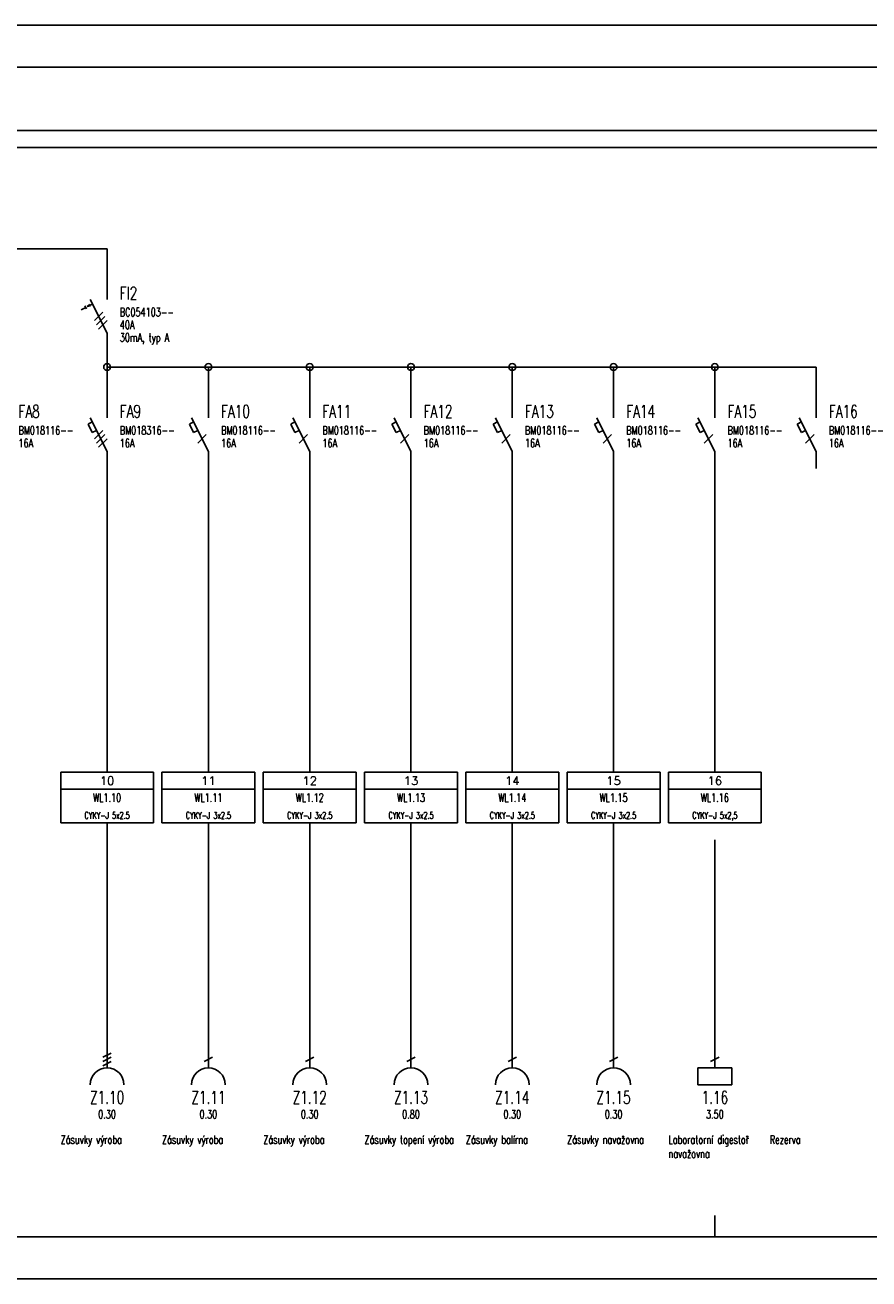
# Model space of a CAD drawing. Extents: x 0 to 1890, y 0 to 297.
# Tile 2 of 7: x 257 to 456, y 0 to 297. Entities that reach past the tile are written whole.
import ezdxf
from ezdxf.enums import TextEntityAlignment as Align

# ---------------------------------------------------------------- set-up
doc = ezdxf.new("R2010")
doc.units = 0
doc.header["$LTSCALE"] = 10
doc.header["$MEASUREMENT"] = 0
doc.layers.get('0').update_dxf_attribs({"linetype": 'CONTINUOUS'})
doc.layers.add('IDENTIFIKACE', color=1, linetype='CONTINUOUS')
doc.layers.add('PAGE1', color=7, linetype='CONTINUOUS')
doc.styles.add('popis', font='romans.shx', dxfattribs={"width": 0.7})
doc.styles.get("Standard").update_dxf_attribs({"font": 'romans.shx', "width": 0.8})

# ---------------------------------------------------------------- blocks, each defined once
blk = doc.blocks.new('ELKF21')
at = {"color": 3, "linetype": 'Continuous'}
for p, q in [((0, -4), (0, 0)), ((0, -12), (-4, -4)), ((0, -16), (0, -12))]:
    blk.add_line(p, q, dxfattribs=at)
at = {"color": 7, "linetype": 'Continuous'}
for p, q in [((-4.5, -5.5), (-3.5, -5)), ((-4.5, -5.5), (-3.5, -7.5)), ((-2.5, -7), (-3.5, -7.5)), ((-2.5, -10), (-0.5, -8))]:
    blk.add_line(p, q, dxfattribs=at)
at = {"color": 7, "flags": 8}
for tag, p in [('SH', (-1, -2)), ('SD', (-1, -16))]:
    blk.add_attdef(tag, text='', height=1.8, dxfattribs=at).set_placement(p, align=Align.RIGHT)
at = {"color": 1, "linetype": 'Continuous'}
blk.add_attdef('PORADI', (3, -4), '', height=3, dxfattribs=at)
at = {"color": 7, "linetype": 'Continuous'}
for tag, p in [('TYP', (3, -8)), ('PARAM1', (3, -11)), ('PARAM2', (3, -14))]:
    blk.add_attdef(tag, p, '', height=2, dxfattribs=at)
for tag, p, flags in [('VETA', (18, -12), 1), ('DRUH', (18, -10), 1), ('INDEX_BLOKU', (18, -14), 9)]:
    blk.add_attdef(tag, p, '', height=1, dxfattribs=dict(at, flags=flags))
blk = doc.blocks.new('ELKM53')
at = {"color": 3, "linetype": 'Continuous'}
blk.add_line((0, 0), (0, -6), dxfattribs=at)
at = {"color": 7, "linetype": 'Continuous'}
for p, q in [((-1, -3.5), (1, -2.5)), ((-1, -4.5), (1, -3.5)), ((-1, -5.5), (1, -4.5))]:
    blk.add_line(p, q, dxfattribs=at)
at = {"color": 3, "linetype": 'Continuous'}
blk.add_arc((0, -10), 4, 0, 180, dxfattribs=at)
at = {"color": 7, "flags": 8}
blk.add_attdef('SH', text='', height=1.8, dxfattribs=at).set_placement((-1, -2), align=Align.RIGHT)
at = {"color": 1, "linetype": 'Continuous'}
blk.add_attdef('PORADI_ZARIZENI', text='', height=3, dxfattribs=at).set_placement((0, -14.5), align=Align.CENTER)
at = {"color": 7, "linetype": 'Continuous', "flags": 1}
for tag, p in [('PAR1', (-7, -16.5)), ('DRUH_ZARIZENI', (-7, -18.166667))]:
    blk.add_attdef(tag, p, '', height=1, dxfattribs=at)
at = {"color": 7, "linetype": 'Continuous'}
blk.add_attdef('VYKON', text='', height=2, dxfattribs=at).set_placement((0, -18), align=Align.CENTER)
at = {"layer": 'IDENTIFIKACE', "color": 7, "linetype": 'Continuous', "flags": 1}
blk.add_attdef('IDENTIFIKACE', (-7, -19.833333), '', height=1, dxfattribs=at)
blk = doc.blocks.new('ELKF23')
at = {"color": 3, "linetype": 'Continuous'}
for p, q in [((0, -4), (0, 0)), ((0, -12), (-4, -4)), ((0, -16), (0, -12))]:
    blk.add_line(p, q, dxfattribs=at)
at = {"color": 7, "linetype": 'Continuous'}
for p, q in [((-4.5, -5.5), (-3.5, -5)), ((-4.5, -5.5), (-3.5, -7.5)), ((-2.5, -7), (-3.5, -7.5)), ((-3, -9), (-1, -7)), ((-2.5, -10), (-0.5, -8)), ((-2, -11), (0, -9))]:
    blk.add_line(p, q, dxfattribs=at)
at = {"color": 7, "flags": 8}
for tag, p in [('SH', (-1, -2)), ('SD', (-1, -16))]:
    blk.add_attdef(tag, text='', height=1.8, dxfattribs=at).set_placement(p, align=Align.RIGHT)
at = {"color": 1, "linetype": 'Continuous'}
blk.add_attdef('PORADI', (3, -4), '', height=3, dxfattribs=at)
at = {"color": 7, "linetype": 'Continuous'}
for tag, p in [('TYP', (3, -8)), ('PARAM1', (3, -11)), ('PARAM2', (3, -14))]:
    blk.add_attdef(tag, p, '', height=2, dxfattribs=at)
for tag, p, flags in [('VETA', (18, -12), 1), ('DRUH', (18, -10), 1), ('INDEX_BLOKU', (18, -14), 9)]:
    blk.add_attdef(tag, p, '', height=1, dxfattribs=dict(at, flags=flags))
blk = doc.blocks.new('ELA11')
at = {"color": 7, "linetype": 'Continuous'}
for p, q in [((11, 0), (-11, 0)), ((-11, 0), (-11, -12)), ((11, -12), (11, 0)), ((-11, -4), (11, -4)), ((-11, -12), (11, -12))]:
    blk.add_line(p, q, dxfattribs=at)
for tag, p, flags in [('DELKA', (12, -0.60333), 1), ('AKTUALIZACE', (11.928236, -2.261293), 1), ('VETA_KABELU', (12, -6), 1), ('DRUH_KABELU', (12, -4), 1), ('ODKUD', (12, -7.91972), 9), ('KAM', (12, -9.91972), 9), ('INDEX_ODKUD', (12, -11.91972), 9), ('INDEX_KAM', (12, -13.91972), 9)]:
    blk.add_attdef(tag, p, '', height=1, dxfattribs=dict(at, flags=flags))
at = {"color": 7, "linetype": 'Continuous', "flags": 8}
blk.add_attdef('VYVOD', text='', height=2, dxfattribs=at).set_placement((0, -3), align=Align.CENTER)
at = {"color": 1, "linetype": 'Continuous'}
blk.add_attdef('PORADI_KABELU', text='', height=2, dxfattribs=at).set_placement((0, -7), align=Align.CENTER)
at = {"color": 7, "linetype": 'Continuous'}
blk.add_attdef('TYP_KABELU', text='', height=1.6, dxfattribs=at).set_placement((0, -11), align=Align.CENTER)
blk = doc.blocks.new('ELKCN1')
at = {"color": 4, "linetype": 'Continuous'}
blk.add_line((-12, 0), (12, 0), dxfattribs=at)
at = {"color": 3, "linetype": 'Continuous'}
blk.add_line((0, 0), (0, -8), dxfattribs=at)
blk.add_circle((0, 0), 0.8, dxfattribs=at)
blk = doc.blocks.new('ELKM51')
at = {"color": 3, "linetype": 'Continuous'}
blk.add_line((0, 0), (0, -6), dxfattribs=at)
at = {"color": 7, "linetype": 'Continuous'}
blk.add_line((-1, -4.5), (1, -3.5), dxfattribs=at)
at = {"color": 3, "linetype": 'Continuous'}
blk.add_arc((0, -10), 4, 0, 180, dxfattribs=at)
at = {"color": 7, "flags": 8}
blk.add_attdef('SH', text='', height=1.8, dxfattribs=at).set_placement((-1, -2), align=Align.RIGHT)
at = {"color": 1, "linetype": 'Continuous'}
blk.add_attdef('PORADI_ZARIZENI', text='', height=3, dxfattribs=at).set_placement((0, -14.5), align=Align.CENTER)
at = {"color": 7, "linetype": 'Continuous', "flags": 1}
for tag, p in [('PAR1', (-7, -16.5)), ('DRUH_ZARIZENI', (-7, -18.166667))]:
    blk.add_attdef(tag, p, '', height=1, dxfattribs=at)
at = {"color": 7, "linetype": 'Continuous'}
blk.add_attdef('VYKON', text='', height=2, dxfattribs=at).set_placement((0, -18), align=Align.CENTER)
at = {"layer": 'IDENTIFIKACE', "color": 7, "linetype": 'Continuous', "flags": 1}
blk.add_attdef('IDENTIFIKACE', (-7, -19.833333), '', height=1, dxfattribs=at)
blk = doc.blocks.new('ELKF33')
at = {"color": 3, "linetype": 'Continuous'}
for p, q in [((0, -4), (0, 0)), ((0, -12), (-4, -4)), ((0, -16), (0, -12))]:
    blk.add_line(p, q, dxfattribs=at)
at = {"color": 7, "linetype": 'Continuous'}
for p, q in [((-5.073313, -5.878297), (-6.146625, -6.414953)), ((-5.252198, -5.520526), (-4.894427, -6.236068)), ((-3.463344, -5.073313), (-4.715542, -5.699412)), ((-4.715542, -5.699412), (-4.089443, -5.162755)), ((-4.715542, -5.699412), (-3.910557, -5.520526)), ((-3, -9), (-1, -7)), ((-2.5, -10), (-0.5, -8)), ((-2, -11), (0, -9))]:
    blk.add_line(p, q, dxfattribs=at)
at = {"color": 7, "flags": 8}
for tag, p in [('SH', (-1, -2)), ('SD', (-1, -16))]:
    blk.add_attdef(tag, text='', height=1.8, dxfattribs=at).set_placement(p, align=Align.RIGHT)
at = {"color": 1, "linetype": 'Continuous'}
blk.add_attdef('PORADI', (3, -4), '', height=3, dxfattribs=at)
at = {"color": 7, "linetype": 'Continuous'}
for tag, p in [('TYP', (3, -8)), ('PARAM1', (3, -11)), ('PARAM2', (3, -14))]:
    blk.add_attdef(tag, p, '', height=2, dxfattribs=at)
for tag, p, flags in [('VETA', (18, -12), 1), ('DRUH', (18, -10), 1), ('INDEX_BLOKU', (18, -14), 9)]:
    blk.add_attdef(tag, p, '', height=1, dxfattribs=dict(at, flags=flags))
blk = doc.blocks.new('ELKM01')
at = {"color": 3, "linetype": 'Continuous'}
for p, q in [((0, 0), (0, -6)), ((-4, -6), (4, -6)), ((-4, -10), (-4, -6)), ((4, -6), (4, -10)), ((4, -10), (-4, -10))]:
    blk.add_line(p, q, dxfattribs=at)
at = {"color": 7, "linetype": 'Continuous'}
blk.add_line((-1, -4.5), (1, -3.5), dxfattribs=at)
at = {"color": 7, "flags": 8}
blk.add_attdef('SH', text='', height=1.8, dxfattribs=at).set_placement((-1, -2), align=Align.RIGHT)
at = {"color": 1, "linetype": 'Continuous'}
blk.add_attdef('PORADI_ZARIZENI', text='', height=3, dxfattribs=at).set_placement((0, -14.5), align=Align.CENTER)
at = {"color": 7, "linetype": 'Continuous', "flags": 1}
for tag, p in [('PAR1', (-7, -16.5)), ('DRUH_ZARIZENI', (-7, -18.166667))]:
    blk.add_attdef(tag, p, '', height=1, dxfattribs=at)
at = {"color": 7, "linetype": 'Continuous'}
blk.add_attdef('VYKON', text='', height=2, dxfattribs=at).set_placement((0, -18), align=Align.CENTER)
at = {"layer": 'IDENTIFIKACE', "color": 7, "linetype": 'Continuous', "flags": 1}
blk.add_attdef('IDENTIFIKACE', (-7, -19.833333), '', height=1, dxfattribs=at)

msp = doc.modelspace()

# ---------------------------------------------------------------- linework, layer by layer
at = {"color": 4, "linetype": 'Continuous'}
for p, q in [((132, 244), (276, 244)), ((276, 216), (288, 216)), ((432, 216), (444, 216))]:
    msp.add_line(p, q, dxfattribs=at)
at = {"color": 3, "linetype": 'Continuous'}
for p, q in [((276, 244), (276, 236)), ((276, 216), (276, 208)), ((444, 216), (444, 208))]:
    msp.add_line(p, q, dxfattribs=at)
msp.add_line((420, 10), (420, 15))
msp.add_lwpolyline([(0, 0), (1890, 0), (1890, 297), (0, 297)], close=True)
msp.add_lwpolyline([(1880, 130.65), (1880, 287), (10, 287), (10, 10), (1680, 10)])
msp.add_circle((276, 216), 0.8, dxfattribs=at)
at = {"layer": 'PAGE1', "color": 4, "linetype": 'Continuous'}
msp.add_line((144, 272), (456, 272), dxfattribs=at)
at = {"layer": 'PAGE1', "linetype": 'Continuous'}
msp.add_line((48, 268), (1320, 268), dxfattribs=at)
at = {"layer": 'PAGE1', "color": 3, "linetype": 'Continuous'}
for p, q in [((276, 220), (276, 216)), ((276, 192), (276, 144)), ((300, 192), (300, 144)), ((324, 192), (324, 144)), ((348, 192), (348, 144)), ((372, 192), (372, 144)), ((396, 192), (396, 144)), ((420, 192), (420, 144)), ((276, 144), (276, 128)), ((300, 144), (300, 128)), ((324, 144), (324, 128)), ((348, 144), (348, 128)), ((372, 144), (372, 128)), ((396, 144), (396, 128)), ((420, 144), (420, 128)), ((276, 142), (276, 120)), ((300, 142), (300, 120)), ((324, 142), (324, 120)), ((348, 142), (348, 120)), ((372, 142), (372, 120)), ((396, 142), (396, 120)), ((420, 142), (420, 120)), ((276, 108), (276, 56)), ((300, 108), (300, 56)), ((324, 108), (324, 56)), ((348, 108), (348, 56)), ((372, 108), (372, 56)), ((396, 108), (396, 56)), ((420, 104), (420, 56))]:
    msp.add_line(p, q, dxfattribs=at)

# ---------------------------------------------------------------- block references
at = {"layer": 'PAGE1', "color": 7, "linetype": 'Continuous'}
msp.add_blockref('ELKCN1', (468, 272), dxfattribs=at)
at = {"layer": 'PAGE1', "color": 3, "linetype": 'Continuous'}
ref = msp.add_blockref('ELKF33', (276, 236), dxfattribs=at)
ref.add_attrib('PORADI', 'FI2', (279, 232), dxfattribs={"layer": '0', "color": 1, "linetype": 'Continuous', "height": 3, "width": 0.7})
ref.add_attrib('TYP', 'BC054103--', (279, 228), dxfattribs={"layer": '0', "color": 7, "linetype": 'Continuous', "height": 2, "width": 0.7})
ref.add_attrib('PARAM1', '40A', (279, 225), dxfattribs={"layer": '0', "color": 7, "linetype": 'Continuous', "height": 2, "width": 0.7})
ref.add_attrib('PARAM2', '30mA, typ A', (279, 222), dxfattribs={"layer": '0', "color": 7, "linetype": 'Continuous', "height": 2, "width": 0.7})
for p in [(300, 216), (324, 216), (348, 216), (372, 216), (396, 216), (420, 216)]:
    msp.add_blockref('ELKCN1', p, dxfattribs=at)
at = {"layer": 'PAGE1', "color": 7, "linetype": 'Continuous'}
ref = msp.add_blockref('ELKF21', (252, 208), dxfattribs=at)
ref.add_attrib('PORADI', 'FA8', (255, 204), dxfattribs={"layer": '0', "color": 1, "linetype": 'Continuous', "height": 3, "width": 0.7})
ref.add_attrib('TYP', 'BM018116--', (255, 200), dxfattribs={"layer": '0', "color": 7, "linetype": 'Continuous', "height": 2, "width": 0.7})
ref.add_attrib('PARAM1', '16A', (255, 197), dxfattribs={"layer": '0', "color": 7, "linetype": 'Continuous', "height": 2, "width": 0.7})
ref = msp.add_blockref('ELKF23', (276, 208), dxfattribs=at)
ref.add_attrib('PORADI', 'FA9', (279, 204), dxfattribs={"layer": '0', "color": 1, "linetype": 'Continuous', "height": 3, "width": 0.7})
ref.add_attrib('TYP', 'BM018316--', (279, 200), dxfattribs={"layer": '0', "color": 7, "linetype": 'Continuous', "height": 2, "width": 0.7})
ref.add_attrib('PARAM1', '16A', (279, 197), dxfattribs={"layer": '0', "color": 7, "linetype": 'Continuous', "height": 2, "width": 0.7})
ref = msp.add_blockref('ELKF21', (300, 208), dxfattribs=at)
ref.add_attrib('PORADI', 'FA10', (303, 204), dxfattribs={"layer": '0', "color": 1, "linetype": 'Continuous', "height": 3, "width": 0.7})
ref.add_attrib('TYP', 'BM018116--', (303, 200), dxfattribs={"layer": '0', "color": 7, "linetype": 'Continuous', "height": 2, "width": 0.7})
ref.add_attrib('PARAM1', '16A', (303, 197), dxfattribs={"layer": '0', "color": 7, "linetype": 'Continuous', "height": 2, "width": 0.7})
ref = msp.add_blockref('ELKF21', (324, 208), dxfattribs=at)
ref.add_attrib('PORADI', 'FA11', (327, 204), dxfattribs={"layer": '0', "color": 1, "linetype": 'Continuous', "height": 3, "width": 0.7})
ref.add_attrib('TYP', 'BM018116--', (327, 200), dxfattribs={"layer": '0', "color": 7, "linetype": 'Continuous', "height": 2, "width": 0.7})
ref.add_attrib('PARAM1', '16A', (327, 197), dxfattribs={"layer": '0', "color": 7, "linetype": 'Continuous', "height": 2, "width": 0.7})
ref = msp.add_blockref('ELKF21', (348, 208), dxfattribs=at)
ref.add_attrib('PORADI', 'FA12', (351, 204), dxfattribs={"layer": '0', "color": 1, "linetype": 'Continuous', "height": 3, "width": 0.7})
ref.add_attrib('TYP', 'BM018116--', (351, 200), dxfattribs={"layer": '0', "color": 7, "linetype": 'Continuous', "height": 2, "width": 0.7})
ref.add_attrib('PARAM1', '16A', (351, 197), dxfattribs={"layer": '0', "color": 7, "linetype": 'Continuous', "height": 2, "width": 0.7})
ref = msp.add_blockref('ELKF21', (372, 208), dxfattribs=at)
ref.add_attrib('PORADI', 'FA13', (375, 204), dxfattribs={"layer": '0', "color": 1, "linetype": 'Continuous', "height": 3, "width": 0.7})
ref.add_attrib('TYP', 'BM018116--', (375, 200), dxfattribs={"layer": '0', "color": 7, "linetype": 'Continuous', "height": 2, "width": 0.7})
ref.add_attrib('PARAM1', '16A', (375, 197), dxfattribs={"layer": '0', "color": 7, "linetype": 'Continuous', "height": 2, "width": 0.7})
ref = msp.add_blockref('ELKF21', (396, 208), dxfattribs=at)
ref.add_attrib('PORADI', 'FA14', (399, 204), dxfattribs={"layer": '0', "color": 1, "linetype": 'Continuous', "height": 3, "width": 0.7})
ref.add_attrib('TYP', 'BM018116--', (399, 200), dxfattribs={"layer": '0', "color": 7, "linetype": 'Continuous', "height": 2, "width": 0.7})
ref.add_attrib('PARAM1', '16A', (399, 197), dxfattribs={"layer": '0', "color": 7, "linetype": 'Continuous', "height": 2, "width": 0.7})
ref = msp.add_blockref('ELKF21', (420, 208), dxfattribs=at)
ref.add_attrib('PORADI', 'FA15', (423, 204), dxfattribs={"layer": '0', "color": 1, "linetype": 'Continuous', "height": 3, "width": 0.7})
ref.add_attrib('TYP', 'BM018116--', (423, 200), dxfattribs={"layer": '0', "color": 7, "linetype": 'Continuous', "height": 2, "width": 0.7})
ref.add_attrib('PARAM1', '16A', (423, 197), dxfattribs={"layer": '0', "color": 7, "linetype": 'Continuous', "height": 2, "width": 0.7})
ref = msp.add_blockref('ELKF21', (444, 208), dxfattribs=at)
ref.add_attrib('PORADI', 'FA16', (447, 204), dxfattribs={"layer": '0', "color": 1, "linetype": 'Continuous', "height": 3, "width": 0.7})
ref.add_attrib('TYP', 'BM018116--', (447, 200), dxfattribs={"layer": '0', "color": 7, "linetype": 'Continuous', "height": 2, "width": 0.7})
ref.add_attrib('PARAM1', '16A', (447, 197), dxfattribs={"layer": '0', "color": 7, "linetype": 'Continuous', "height": 2, "width": 0.7})
at = {"layer": 'PAGE1', "color": 3, "linetype": 'Continuous'}
ref = msp.add_blockref('ELA11', (276, 120), dxfattribs=at)
ref.add_attrib('VYVOD', '10', dxfattribs={"layer": '0', "color": 7, "linetype": 'Continuous', "height": 2, "flags": 8}).set_placement((276, 117), align=Align.CENTER)
ref.add_attrib('PORADI_KABELU', 'WL1.10', dxfattribs={"layer": '0', "color": 1, "linetype": 'Continuous', "height": 2, "width": 0.7}).set_placement((276, 113), align=Align.CENTER)
ref.add_attrib('TYP_KABELU', 'CYKY-J 5x2.5', dxfattribs={"layer": '0', "color": 7, "linetype": 'Continuous', "height": 1.6, "width": 0.7}).set_placement((276, 109), align=Align.CENTER)
ref = msp.add_blockref('ELA11', (300, 120), dxfattribs=at)
ref.add_attrib('VYVOD', '11', dxfattribs={"layer": '0', "color": 7, "linetype": 'Continuous', "height": 2, "flags": 8}).set_placement((300, 117), align=Align.CENTER)
ref.add_attrib('PORADI_KABELU', 'WL1.11', dxfattribs={"layer": '0', "color": 1, "linetype": 'Continuous', "height": 2, "width": 0.7}).set_placement((300, 113), align=Align.CENTER)
ref.add_attrib('TYP_KABELU', 'CYKY-J 3x2.5', dxfattribs={"layer": '0', "color": 7, "linetype": 'Continuous', "height": 1.6, "width": 0.7}).set_placement((300, 109), align=Align.CENTER)
ref = msp.add_blockref('ELA11', (324, 120), dxfattribs=at)
ref.add_attrib('VYVOD', '12', dxfattribs={"layer": '0', "color": 7, "linetype": 'Continuous', "height": 2, "flags": 8}).set_placement((324, 117), align=Align.CENTER)
ref.add_attrib('PORADI_KABELU', 'WL1.12', dxfattribs={"layer": '0', "color": 1, "linetype": 'Continuous', "height": 2, "width": 0.7}).set_placement((324, 113), align=Align.CENTER)
ref.add_attrib('TYP_KABELU', 'CYKY-J 3x2.5', dxfattribs={"layer": '0', "color": 7, "linetype": 'Continuous', "height": 1.6, "width": 0.7}).set_placement((324, 109), align=Align.CENTER)
ref = msp.add_blockref('ELA11', (348, 120), dxfattribs=at)
ref.add_attrib('VYVOD', '13', dxfattribs={"layer": '0', "color": 7, "linetype": 'Continuous', "height": 2, "flags": 8}).set_placement((348, 117), align=Align.CENTER)
ref.add_attrib('PORADI_KABELU', 'WL1.13', dxfattribs={"layer": '0', "color": 1, "linetype": 'Continuous', "height": 2, "width": 0.7}).set_placement((348, 113), align=Align.CENTER)
ref.add_attrib('TYP_KABELU', 'CYKY-J 3x2.5', dxfattribs={"layer": '0', "color": 7, "linetype": 'Continuous', "height": 1.6, "width": 0.7}).set_placement((348, 109), align=Align.CENTER)
ref = msp.add_blockref('ELA11', (372, 120), dxfattribs=at)
ref.add_attrib('VYVOD', '14', dxfattribs={"layer": '0', "color": 7, "linetype": 'Continuous', "height": 2, "flags": 8}).set_placement((372, 117), align=Align.CENTER)
ref.add_attrib('PORADI_KABELU', 'WL1.14', dxfattribs={"layer": '0', "color": 1, "linetype": 'Continuous', "height": 2, "width": 0.7}).set_placement((372, 113), align=Align.CENTER)
ref.add_attrib('TYP_KABELU', 'CYKY-J 3x2.5', dxfattribs={"layer": '0', "color": 7, "linetype": 'Continuous', "height": 1.6, "width": 0.7}).set_placement((372, 109), align=Align.CENTER)
ref = msp.add_blockref('ELA11', (396, 120), dxfattribs=at)
ref.add_attrib('VYVOD', '15', dxfattribs={"layer": '0', "color": 7, "linetype": 'Continuous', "height": 2, "flags": 8}).set_placement((396, 117), align=Align.CENTER)
ref.add_attrib('PORADI_KABELU', 'WL1.15', dxfattribs={"layer": '0', "color": 1, "linetype": 'Continuous', "height": 2, "width": 0.7}).set_placement((396, 113), align=Align.CENTER)
ref.add_attrib('TYP_KABELU', 'CYKY-J 3x2.5', dxfattribs={"layer": '0', "color": 7, "linetype": 'Continuous', "height": 1.6, "width": 0.7}).set_placement((396, 109), align=Align.CENTER)
ref = msp.add_blockref('ELA11', (420, 120), dxfattribs=at)
ref.add_attrib('VYVOD', '16', dxfattribs={"layer": '0', "color": 7, "linetype": 'Continuous', "height": 2, "flags": 8}).set_placement((420, 117), align=Align.CENTER)
ref.add_attrib('PORADI_KABELU', 'WL1.16', dxfattribs={"layer": '0', "color": 1, "linetype": 'Continuous', "height": 2, "width": 0.7}).set_placement((420, 113), align=Align.CENTER)
ref.add_attrib('TYP_KABELU', 'CYKY-J 5x2,5', dxfattribs={"layer": '0', "color": 7, "linetype": 'Continuous', "height": 1.6, "width": 0.7}).set_placement((420, 109), align=Align.CENTER)
ref = msp.add_blockref('ELKM53', (276, 56), dxfattribs=at)
ref.add_attrib('PORADI_ZARIZENI', 'Z1.10', dxfattribs={"layer": '0', "color": 1, "linetype": 'Continuous', "height": 3, "width": 0.7}).set_placement((276, 41.5), align=Align.CENTER)
ref.add_attrib('VYKON', '0.30', dxfattribs={"layer": '0', "color": 7, "linetype": 'Continuous', "height": 2, "width": 0.7}).set_placement((276, 38), align=Align.CENTER)
ref = msp.add_blockref('ELKM51', (300, 56), dxfattribs=at)
ref.add_attrib('PORADI_ZARIZENI', 'Z1.11', dxfattribs={"layer": '0', "color": 1, "linetype": 'Continuous', "height": 3, "width": 0.7}).set_placement((300, 41.5), align=Align.CENTER)
ref.add_attrib('VYKON', '0.30', dxfattribs={"layer": '0', "color": 7, "linetype": 'Continuous', "height": 2, "width": 0.7}).set_placement((300, 38), align=Align.CENTER)
ref = msp.add_blockref('ELKM51', (324, 56), dxfattribs=at)
ref.add_attrib('PORADI_ZARIZENI', 'Z1.12', dxfattribs={"layer": '0', "color": 1, "linetype": 'Continuous', "height": 3, "width": 0.7}).set_placement((324, 41.5), align=Align.CENTER)
ref.add_attrib('VYKON', '0.30', dxfattribs={"layer": '0', "color": 7, "linetype": 'Continuous', "height": 2, "width": 0.7}).set_placement((324, 38), align=Align.CENTER)
ref = msp.add_blockref('ELKM51', (348, 56), dxfattribs=at)
ref.add_attrib('PORADI_ZARIZENI', 'Z1.13', dxfattribs={"layer": '0', "color": 1, "linetype": 'Continuous', "height": 3, "width": 0.7}).set_placement((348, 41.5), align=Align.CENTER)
ref.add_attrib('VYKON', '0.80', dxfattribs={"layer": '0', "color": 7, "linetype": 'Continuous', "height": 2, "width": 0.7}).set_placement((348, 38), align=Align.CENTER)
ref = msp.add_blockref('ELKM51', (372, 56), dxfattribs=at)
ref.add_attrib('PORADI_ZARIZENI', 'Z1.14', dxfattribs={"layer": '0', "color": 1, "linetype": 'Continuous', "height": 3, "width": 0.7}).set_placement((372, 41.5), align=Align.CENTER)
ref.add_attrib('VYKON', '0.30', dxfattribs={"layer": '0', "color": 7, "linetype": 'Continuous', "height": 2, "width": 0.7}).set_placement((372, 38), align=Align.CENTER)
ref = msp.add_blockref('ELKM51', (396, 56), dxfattribs=at)
ref.add_attrib('PORADI_ZARIZENI', 'Z1.15', dxfattribs={"layer": '0', "color": 1, "linetype": 'Continuous', "height": 3, "width": 0.7}).set_placement((396, 41.5), align=Align.CENTER)
ref.add_attrib('VYKON', '0.30', dxfattribs={"layer": '0', "color": 7, "linetype": 'Continuous', "height": 2, "width": 0.7}).set_placement((396, 38), align=Align.CENTER)
ref = msp.add_blockref('ELKM01', (420, 56), dxfattribs=at)
ref.add_attrib('PORADI_ZARIZENI', '1.16', dxfattribs={"layer": '0', "color": 1, "linetype": 'Continuous', "height": 3, "width": 0.7}).set_placement((420, 41.5), align=Align.CENTER)
ref.add_attrib('VYKON', '3.50', dxfattribs={"layer": '0', "color": 7, "linetype": 'Continuous', "height": 2, "width": 0.7}).set_placement((420, 38), align=Align.CENTER)

# ---------------------------------------------------------------- texts
at = {"layer": 'PAGE1', "color": 7, "linetype": 'Continuous', "char_height": 2, "width": 22, "attachment_point": 1, "style": 'popis'}
for s, insert in [('Zásuvky výroba', (265, 34)), ('Zásuvky výroba', (289, 34)), ('Zásuvky výroba', (313, 34)), ('Zásuvky topení výroba', (337, 34)), ('Zásuvky balírna', (361, 34)), ('Zásuvky navažovna', (385, 34)), ('Laboratorní digestoř navažovna', (409, 34)), ('Rezerva', (433, 34))]:
    msp.add_mtext(s, dxfattribs=dict(at, insert=insert))

doc.saveas('drawing.dxf')
